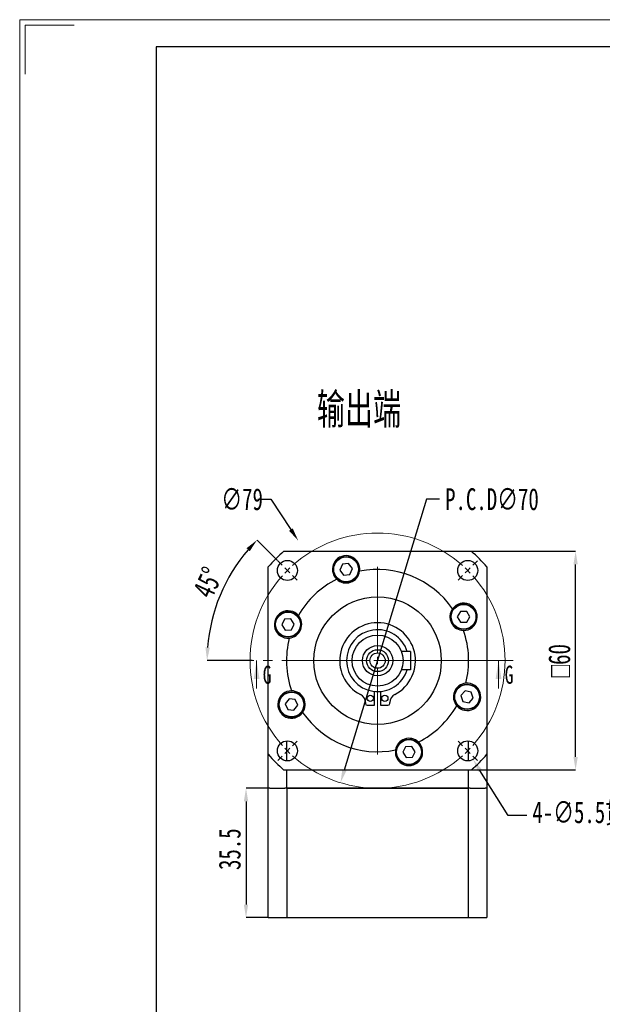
# Model space of a CAD drawing. Header units: millimetres. Extents: x 2126 to 2442, y 256 to 478.
# Tile 2 of 4: x 2128 to 2208, y 343 to 478. Entities that reach past the tile are written whole.
import ezdxf

# ---------------------------------------------------------------- set-up
doc = ezdxf.new("R2010")
doc.units = ezdxf.units.MM
doc.linetypes.add('CENTER2', pattern=[28.575, 19.05, -3.175, 3.175, -3.175])
doc.linetypes.add('PHANTOM', pattern=[12.7, 6.35, -1.27, 1.27, -1.27, 1.27, -1.27])
doc.layers.add('3中心线层', color=1, linetype='CENTER2')
for name, color, linetype, lineweight in [('SLD-0', 7, 'Continuous', 18), ('图框_外框线', 7, 'Continuous', 18), ('尺寸线层', 3, 'Continuous', 18)]:
    doc.layers.add(name, color=color, linetype=linetype, lineweight=lineweight)
doc.styles.add('SLDTEXTSTYLE0', font='txt', dxfattribs={"width": 0.7})
doc.styles.add('SLDTEXTSTYLE2', font='txt', dxfattribs={"width": 0.7})
doc.dimstyles.new('SLDDIMSTYLE0', dxfattribs={"dimtxt": 3, "dimasz": 1.8, "dimexe": 0, "dimexo": 0.0625, "dimgap": 0.75, "dimtad": 0, "dimtih": 1, "dimtoh": 1, "dimlfac": 2, "dimrnd": 1e-09, "dimzin": 12, "dimdsep": 46, "dimtxsty": 'SLDTEXTSTYLE2', "dimsah": 1, "dimcen": 0, "dimadec": 0, "dimazin": 3, "dimtfac": 1, "dimtofl": 0, "dimtmove": 0, "dimatfit": 3, "dimfxl": 1, "dimfrac": 2, "dimtolj": 1, "dimtzin": 12, "dimarcsym": 0})
doc.dimstyles.new('SLDDIMSTYLE1', dxfattribs={"dimtxt": 3, "dimasz": 1.8, "dimexe": 0, "dimexo": 0.0625, "dimgap": 0.75, "dimtad": 1, "dimdec": 4, "dimlfac": 2, "dimzin": 12, "dimdsep": 46, "dimtxsty": 'SLDTEXTSTYLE2', "dimsah": 1, "dimcen": 0.09, "dimazin": 3, "dimtfac": 1, "dimtofl": 0, "dimtmove": 0, "dimatfit": 3, "dimfxl": 1, "dimfrac": 2, "dimtolj": 1, "dimtzin": 12, "dimarcsym": 0})
doc.dimstyles.new('SLDDIMSTYLE2', dxfattribs={"dimtxt": 3, "dimasz": 1.8, "dimexe": 0, "dimexo": 0.0625, "dimgap": 0.75, "dimtad": 1, "dimlfac": 2, "dimrnd": 1e-09, "dimzin": 12, "dimdsep": 46, "dimtxsty": 'SLDTEXTSTYLE2', "dimsah": 1, "dimcen": 0.09, "dimadec": 0, "dimazin": 3, "dimtfac": 1, "dimtofl": 0, "dimtmove": 0, "dimatfit": 3, "dimfxl": 1, "dimfrac": 2, "dimtolj": 1, "dimtzin": 12, "dimarcsym": 0})
doc.dimstyles.new('SLDDIMSTYLE3', dxfattribs={"dimtxt": 3, "dimasz": 1.8, "dimexe": 0, "dimexo": 0.0625, "dimgap": 0.75, "dimtad": 0, "dimtih": 1, "dimtoh": 1, "dimlfac": 2, "dimrnd": 1e-09, "dimzin": 12, "dimdsep": 46, "dimtxsty": 'SLDTEXTSTYLE2', "dimsah": 1, "dimcen": 0, "dimadec": 0, "dimazin": 3, "dimtfac": 1, "dimtofl": 0, "dimtmove": 0, "dimatfit": 3, "dimfxl": 1, "dimfrac": 2, "dimtolj": 1, "dimtzin": 12, "dimarcsym": 0})
doc.dimstyles.new('SLDDIMSTYLE4', dxfattribs={"dimtxt": 3, "dimasz": 1.8, "dimexe": 0, "dimexo": 0.0625, "dimgap": 0.75, "dimtad": 0, "dimtih": 1, "dimtoh": 1, "dimlfac": 2, "dimrnd": 1e-09, "dimzin": 12, "dimdsep": 46, "dimtxsty": 'SLDTEXTSTYLE2', "dimsah": 1, "dimcen": 0, "dimadec": 0, "dimazin": 3, "dimtfac": 1, "dimtofl": 0, "dimtmove": 0, "dimatfit": 3, "dimfxl": 1, "dimfrac": 2, "dimtolj": 1, "dimtzin": 12, "dimarcsym": 0})

# ---------------------------------------------------------------- blocks, each defined once
blk = doc.blocks.new('*D89')
at = {"layer": 'Defpoints', "color": 0}
for p in [(2165.84, 406.91), (2187.63, 373.97)]:
    blk.add_point(p, dxfattribs=at)
at = {"layer": '尺寸线层', "color": 0, "lineweight": -2}
for p, q in [((2160.28, 412.59), (2162.08, 412.59)), ((2162.08, 412.59), (2164.84, 408.41))]:
    blk.add_line(p, q, dxfattribs=at)
at = {"layer": '尺寸线层', "color": 0}
blk.add_solid([(2164.59, 408.25), (2165.09, 408.58), (2165.84, 406.91)], dxfattribs=at)
at = {"layer": '尺寸线层', "color": 0, "insert": (2155.29, 414.09), "char_height": 3, "attachment_point": 1, "style": 'SLDTEXTSTYLE2'}
blk.add_mtext('\\A1;∅79', dxfattribs=at)
blk = doc.blocks.new('*D90')
at = {"layer": 'Defpoints', "color": 0}
for p in [(2163.03, 404.14), (2165.68, 401.49), (2154.14, 396.49), (2159.57, 390.44), (2193.1, 390.44)]:
    blk.add_point(p, dxfattribs=at)
at = {"layer": '尺寸线层', "color": 0, "lineweight": -2}
for p, q in [((2162.99, 404.18), (2160.19, 406.98)), ((2159.51, 390.44), (2153.34, 390.44))]:
    blk.add_line(p, q, dxfattribs=at)
blk.add_arc((2176.73, 390.44), 23.39, 139.4108, 175.5892, dxfattribs=at)
at = {"layer": '尺寸线层', "color": 0}
for points in [[(2159.19, 405.45), (2158.75, 405.86), (2160.19, 406.98)], [(2153.11, 392.25), (2153.71, 392.23), (2153.34, 390.44)]]:
    blk.add_solid(points, dxfattribs=at)
at = {"layer": '尺寸线层', "color": 0, "insert": (2151.26, 400.02), "char_height": 3, "attachment_point": 1, "rotation": 65.1765, "style": 'SLDTEXTSTYLE2'}
blk.add_mtext('\\A1;45%%d', dxfattribs=at)
blk = doc.blocks.new('*D91')
at = {"layer": 'Defpoints', "color": 0}
for p in [(2189.58, 405.44), (2203.91, 405.44), (2189.58, 375.44)]:
    blk.add_point(p, dxfattribs=at)
at = {"layer": '尺寸线层', "color": 0, "lineweight": -2}
for p, q in [((2189.64, 405.44), (2203.91, 405.44)), ((2203.91, 377.24), (2203.91, 403.64)), ((2189.64, 375.44), (2203.91, 375.44))]:
    blk.add_line(p, q, dxfattribs=at)
at = {"layer": '尺寸线层', "color": 0}
for points in [[(2204.21, 403.64), (2203.61, 403.64), (2203.91, 405.44)], [(2203.61, 377.24), (2204.21, 377.24), (2203.91, 375.44)]]:
    blk.add_solid(points, dxfattribs=at)
at = {"layer": '尺寸线层', "color": 0, "insert": (2200.16, 390.44), "char_height": 3, "attachment_point": 2, "rotation": 90, "style": 'SLDTEXTSTYLE2'}
blk.add_mtext('\\A1;{\\fGDT;o}60', dxfattribs=at)
blk = doc.blocks.new('*D92')
at = {"layer": 'Defpoints', "color": 0}
for p in [(2161.73, 372.94), (2158.68, 355.19), (2161.73, 355.19)]:
    blk.add_point(p, dxfattribs=at)
at = {"layer": '尺寸线层', "color": 0, "lineweight": -2}
for p, q in [((2161.67, 372.94), (2158.68, 372.94)), ((2158.68, 371.14), (2158.68, 356.99)), ((2161.67, 355.19), (2158.68, 355.19))]:
    blk.add_line(p, q, dxfattribs=at)
at = {"layer": '尺寸线层', "color": 0}
for points in [[(2158.98, 371.14), (2158.38, 371.14), (2158.68, 372.94)], [(2158.38, 356.99), (2158.98, 356.99), (2158.68, 355.19)]]:
    blk.add_solid(points, dxfattribs=at)
at = {"layer": '尺寸线层', "color": 0, "insert": (2154.93, 364.58), "char_height": 3, "attachment_point": 2, "rotation": 90, "style": 'SLDTEXTSTYLE2'}
blk.add_mtext('\\A1;35.5', dxfattribs=at)
blk = doc.blocks.new('*D93')
at = {"layer": 'Defpoints', "color": 0}
for p in [(2181.81, 407.19), (2171.65, 373.69)]:
    blk.add_point(p, dxfattribs=at)
at = {"layer": '尺寸线层', "color": 0, "lineweight": -2}
for p, q in [((2183.45, 412.59), (2172.17, 375.42)), ((2185.25, 412.59), (2183.45, 412.59))]:
    blk.add_line(p, q, dxfattribs=at)
at = {"layer": '尺寸线层', "color": 0}
blk.add_solid([(2171.89, 375.5), (2172.46, 375.33), (2171.65, 373.69)], dxfattribs=at)
at = {"layer": '尺寸线层', "color": 0, "insert": (2186, 414.09), "char_height": 3, "attachment_point": 1, "style": 'SLDTEXTSTYLE2'}
blk.add_mtext('\\A1;P.C.D∅70', dxfattribs=at)
blk = doc.blocks.new('*D94')
at = {"layer": 'Defpoints', "color": 0}
for p in [(2188.38, 379.23), (2189.83, 376.9)]:
    blk.add_point(p, dxfattribs=at)
at = {"layer": '尺寸线层', "color": 0, "lineweight": -2}
for p, q in [((2194.64, 369.18), (2190.78, 375.37)), ((2197.22, 369.18), (2194.64, 369.18))]:
    blk.add_line(p, q, dxfattribs=at)
at = {"layer": '尺寸线层', "color": 0}
blk.add_solid([(2191.04, 375.53), (2190.53, 375.21), (2189.83, 376.9)], dxfattribs=at)
at = {"layer": '尺寸线层', "color": 0, "insert": (2197.97, 371.15), "char_height": 3, "attachment_point": 1, "style": 'SLDTEXTSTYLE2'}
blk.add_mtext('\\A1;4-∅5.5贯穿', dxfattribs=at)
blk = doc.blocks.new('SW_CENTERMARKSYMBOL_3')
at = {"layer": 'SLD-0', "color": 0}
for p, q in [((0, 1), (0, 12.87)), ((-1, 0), (-12.87, 0)), ((0, 0), (-0.5, 0)), ((0, 0), (0, 0.5)), ((0, 0), (0, -0.5)), ((0, 0), (0.5, 0)), ((1, 0), (12.87, 0)), ((0, -1), (0, -12.87))]:
    blk.add_line(p, q, dxfattribs=at)
blk = doc.blocks.new('SW_CENTERMARKSYMBOL_4')
at = {"layer": 'SLD-0', "color": 0}
for p, q in [((-0.71, 0.71), (-1.33, 1.33)), ((0, 0), (-0.35, 0.35)), ((0, 0), (0.35, -0.35)), ((12.37, -11.37), (12.37, 0.5)), ((24.75, 0), (24.4, -0.35)), ((24.75, 0), (25.1, 0.35)), ((25.46, 0.71), (26.07, 1.33)), ((0.71, -0.71), (1.33, -1.33)), ((24.04, -0.71), (23.42, -1.33)), ((12.37, -12.37), (12.37, -11.87)), ((11.37, -12.37), (-0.5, -12.37)), ((12.37, -12.37), (11.87, -12.37)), ((12.37, -12.37), (12.37, -12.87)), ((12.37, -12.37), (12.87, -12.37)), ((12.37, -13.37), (12.37, -25.25)), ((13.37, -12.37), (25.25, -12.37)), ((0.71, -24.04), (1.33, -23.42)), ((24.04, -24.04), (23.42, -23.42)), ((-0.71, -25.46), (-1.33, -26.07)), ((0, -24.75), (-0.35, -25.1)), ((0, -24.75), (0.35, -24.4)), ((24.75, -24.75), (24.4, -24.4)), ((24.75, -24.75), (25.1, -25.1)), ((25.46, -25.46), (26.07, -26.07))]:
    blk.add_line(p, q, dxfattribs=at)
for start, end in [(48.274, 131.726), (135, 136.637), (133.363, 135), (45, 46.637), (43.363, 45), (138.274, 221.726), (318.274, 41.726), (223.363, 225), (225, 226.637), (228.274, 311.726), (313.363, 315), (315, 316.637)]:
    blk.add_arc((12.37, -12.37), 17.5, start, end, dxfattribs=at)

msp = doc.modelspace()

# ---------------------------------------------------------------- linework, layer by layer
at = {"color": 7, "linetype": 'Continuous', "lineweight": 25}
for p, q in [((2163.884054, 405.43986), (2189.579384, 405.43986)), ((2161.731719, 377.592195), (2161.731719, 403.287525)), ((2171.904873, 403.65817), (2171.563686, 402.868746)), ((2171.563686, 402.868746), (2172.076754, 402.178556)), ((2172.759128, 403.757406), (2171.904873, 403.65817)), ((2173.272196, 403.067218), (2172.759128, 403.757406)), ((2172.93101, 402.277792), (2173.272196, 403.067218)), ((2191.731719, 403.287525), (2191.731719, 377.592195)), ((2172.076754, 402.178556), (2172.93101, 402.277792)), ((2188.107555, 397.200016), (2187.677555, 396.455235)), ((2188.967555, 397.200016), (2188.107555, 397.200016)), ((2189.397555, 396.455235), (2188.967555, 397.200016)), ((2163.980467, 396.126158), (2163.587572, 395.361153)), ((2164.839429, 396.168403), (2163.980467, 396.126158)), ((2165.305495, 395.445642), (2164.839429, 396.168403)), ((2187.677555, 396.455235), (2188.107555, 395.710453)), ((2188.967555, 395.710453), (2189.397555, 396.455235)), ((2163.587572, 395.361153), (2164.053637, 394.638392)), ((2164.053637, 394.638392), (2164.912599, 394.680637)), ((2164.912599, 394.680637), (2165.305495, 395.445642)), ((2188.107555, 395.710453), (2188.967555, 395.710453)), ((2181.231719, 391.68986), (2180.000893, 391.68986)), ((2181.231719, 391.68986), (2181.231719, 389.18986)), ((2181.231719, 389.18986), (2180.000893, 389.18986)), ((2188.738735, 386.290093), (2188.173075, 385.642306)), ((2189.582565, 386.12411), (2188.738735, 386.290093)), ((2164.588149, 385.215394), (2164.072069, 384.527454)), ((2165.441962, 385.112426), (2164.588149, 385.215394)), ((2165.779696, 384.321518), (2165.441962, 385.112426)), ((2176.306719, 384.311163), (2176.306719, 386.211164)), ((2177.156719, 386.211164), (2177.156719, 384.311163)), ((2188.173075, 385.642306), (2188.451245, 384.828536)), ((2189.295075, 384.662553), (2189.860736, 385.31034)), ((2189.860736, 385.31034), (2189.582565, 386.12411)), ((2164.072069, 384.527454), (2164.409803, 383.736546)), ((2164.409803, 383.736546), (2165.263617, 383.633578)), ((2165.263617, 383.633578), (2165.779696, 384.321518)), ((2175.056719, 384.691219), (2175.056719, 384.561164)), ((2175.306719, 384.311163), (2176.306719, 384.311163)), ((2177.156719, 384.311163), (2178.156719, 384.311163)), ((2178.406719, 384.561164), (2178.406719, 384.691219)), ((2188.451245, 384.828536), (2189.295075, 384.662553)), ((2164.231719, 379.43474), (2164.231719, 376.696243)), ((2180.583096, 378.63685), (2180.186332, 377.873843)), ((2181.442261, 378.674745), (2180.583096, 378.63685)), ((2181.904662, 377.949634), (2181.442261, 378.674745)), ((2189.231719, 376.696243), (2189.231719, 379.43474)), ((2161.731719, 372.93986), (2161.731719, 377.592195)), ((2180.186332, 377.873843), (2180.648733, 377.148733)), ((2180.648733, 377.148733), (2181.507898, 377.186629)), ((2181.507898, 377.186629), (2181.904662, 377.949634)), ((2191.731719, 377.592195), (2191.731719, 372.93986)), ((2189.579384, 375.439861), (2163.884054, 375.439861)), ((2164.231719, 375.439861), (2164.231719, 372.93986)), ((2189.231719, 372.93986), (2189.231719, 375.439861)), ((2161.950943, 372.93986), (2161.731719, 372.93986)), ((2161.731719, 355.18986), (2161.731719, 372.93986)), ((2161.950943, 372.93986), (2164.012496, 372.93986)), ((2164.231719, 372.93986), (2164.012496, 372.93986)), ((2189.231719, 372.93986), (2164.231719, 372.93986)), ((2164.271784, 372.93986), (2164.271784, 355.18986)), ((2164.271784, 372.93986), (2189.191655, 372.93986)), ((2189.191655, 355.18986), (2189.191655, 372.93986)), ((2189.450942, 372.93986), (2189.231719, 372.93986)), ((2189.450942, 372.93986), (2191.512496, 372.93986)), ((2191.731719, 372.93986), (2191.512496, 372.93986)), ((2191.731719, 372.93986), (2191.731719, 355.18986)), ((2161.731719, 355.18986), (2164.271784, 355.18986)), ((2164.271784, 355.18986), (2189.191655, 355.18986)), ((2189.191655, 355.18986), (2191.731719, 355.18986))]:
    msp.add_line(p, q, dxfattribs=at)
at = {"color": 7, "linetype": 'Continuous', "lineweight": 18}
for p, q in [((2160.131719, 386.63986), (2160.131719, 390.43986)), ((2193.331719, 386.63986), (2193.331719, 390.43986))]:
    msp.add_line(p, q, dxfattribs=at)
at = {"color": 7, "linetype": 'Continuous', "lineweight": 25}
for centre, radius in [((2164.35735, 402.814229), 1.375), ((2172.417941, 402.967981), 1.75), ((2172.417941, 402.967981), 1.7), ((2189.106088, 402.814229), 1.375), ((2176.731719, 390.43986), 8.75), ((2164.446533, 395.403398), 1.75), ((2164.446533, 395.403398), 1.7), ((2188.537556, 396.455234), 1.75), ((2188.537556, 396.455234), 1.7), ((2176.731719, 390.43986), 3.5), ((2176.731719, 390.43986), 2.07735), ((2176.731719, 390.43986), 1.5), ((2176.731719, 390.43986), 1.05), ((2189.016905, 385.476323), 1.75), ((2189.016905, 385.476323), 1.7), ((2164.925883, 384.424486), 1.75), ((2164.925883, 384.424486), 1.7), ((2175.731719, 385.261164), 0.425), ((2177.731719, 385.261164), 0.425), ((2181.045497, 377.911739), 1.75), ((2181.045497, 377.911739), 1.7), ((2164.35735, 378.065492), 1.375), ((2189.106088, 378.065492), 1.375)]:
    msp.add_circle(centre, radius, dxfattribs=at)
for centre, radius, start, end in [((2176.731719, 390.43986), 19.75, 130.58041866, 139.41958134), ((2176.731719, 390.43986), 19.75, 40.58041866, 49.41958134), ((2172.417941, 402.967981), 1.875, 351.64941185, 226.35058815), ((2172.417941, 402.967981), 1.875, 226.35058815, 351.64941185), ((2176.731719, 390.43986), 12.5, 34.65638526, 101.34361474), ((2176.731719, 390.43986), 12.5, 116.65638526, 150.34361474), ((2164.446533, 395.403398), 1.875, 40.64941185, 275.35058815), ((2188.537556, 396.455234), 1.875, 144.35058815, 269.64941185), ((2188.537556, 396.455234), 1.875, 269.64941185, 144.35058815), ((2164.446533, 395.403398), 1.875, 275.35058815, 40.64941185), ((2176.731719, 390.43986), 5.2, 296.96771554, 243.03228446), ((2176.731719, 390.43986), 4.25, 17.10463518, 342.89536482), ((2176.731719, 390.43986), 12.5, 345.65638526, 19.34361474), ((2176.731719, 390.43986), 12.5, 165.65638526, 199.34361474), ((2164.925883, 384.424486), 1.875, 89.64941185, 324.35058815), ((2164.925883, 384.424486), 1.875, 324.35058815, 89.64941185), ((2189.016905, 385.476323), 1.875, 95.35058815, 220.64941185), ((2189.016905, 385.476323), 1.875, 220.64941185, 95.35058815), ((2173.806719, 384.691219), 1.25, 0, 63.03228446), ((2179.656719, 384.691219), 1.25, 116.96771554, 180), ((2175.306719, 384.561164), 0.25, 180, 270), ((2178.156719, 384.561164), 0.25, 270, 0), ((2176.731719, 390.43986), 12.5, 296.65638526, 330.34361474), ((2176.731719, 390.43986), 12.5, 214.65638526, 281.34361474), ((2181.045497, 377.911739), 1.875, 46.35058815, 171.64941185), ((2181.045497, 377.911739), 1.875, 171.64941185, 46.35058815), ((2176.731719, 390.43986), 19.75, 220.58041866, 229.41958134), ((2176.731719, 390.43986), 19.75, 310.58041866, 319.41958134)]:
    msp.add_arc(centre, radius, start, end, dxfattribs=at)
at = {"color": 7, "linetype": 'Continuous', "lineweight": 18}
for points in [[(2160.131719, 390.43986), (2159.731719, 387.93986), (2160.531719, 387.93986)], [(2193.331719, 390.43986), (2192.931719, 387.93986), (2193.731719, 387.93986)]]:
    msp.add_solid(points, dxfattribs=at)
at = {"layer": '3中心线层', "linetype": 'PHANTOM', "lineweight": 18}
msp.add_line((2195.331719, 390.43986), (2158.131719, 390.43986), dxfattribs=at)
at = {"layer": '图框_外框线', "color": 3}
msp.add_lwpolyline([(2127.622756, 255.868425), (2442.257986, 255.868425), (2442.257986, 478.36048), (2127.622756, 478.36048)], close=True, dxfattribs=at)
msp.add_lwpolyline([(2128.371888, 470.869165), (2128.371888, 477.611349), (2135.114071, 477.611349)], dxfattribs=at)
at = {"layer": '图框_外框线', "color": 3, "lineweight": 25}
msp.add_lwpolyline([(2146.351044, 259.614082), (2438.512329, 259.614082), (2438.512329, 474.614823), (2146.351044, 474.614823)], close=True, dxfattribs=at)

# ---------------------------------------------------------------- block references
at = {"layer": '3中心线层'}
msp.add_blockref('SW_CENTERMARKSYMBOL_4', (2164.35735, 402.814229), dxfattribs=at)
at = {"layer": 'SLD-0'}
msp.add_blockref('SW_CENTERMARKSYMBOL_3', (2176.731719, 390.43986), dxfattribs=at)

# ---------------------------------------------------------------- texts
at = {"color": 7, "linetype": 'Continuous', "char_height": 2.5, "attachment_point": 1, "style": 'SLDTEXTSTYLE2'}
for insert in [(2160.977929, 389.760633), (2194.177929, 389.760633)]:
    msp.add_mtext('G', dxfattribs=dict(at, insert=insert))
at = {"layer": 'SLD-0', "insert": (2168.401061, 427.084668), "char_height": 4.2333333, "attachment_point": 1, "style": 'SLDTEXTSTYLE0'}
msp.add_mtext('输出端', dxfattribs=at)

# ---------------------------------------------------------------- dimensions: what is measured, and where the dimension line sits
at = {"layer": '尺寸线层'}
dim = msp.add_diameter_dim_2p(p1=(2187.628079, 373.967707), p2=(2165.835359, 406.912014), dimstyle='SLDDIMSTYLE0', dxfattribs=at)
dim.commit()
dim.dimension.update_dxf_attribs({"geometry": '*D89', "text_midpoint": (2157.408561, 412.585973), "dimtype": 163})
for p1, p2, text, dimstyle, picture, middle in [((2181.81159, 407.18635), (2171.651848, 373.693371), 'P.C.D<>', 'SLDDIMSTYLE3', '*D93', (2191.894761, 412.585973)), ((2188.379387, 379.232767), (2189.832789, 376.898216), '4-<>贯穿', 'SLDDIMSTYLE4', '*D94', (2205.306005, 369.181859))]:
    dim = msp.add_diameter_dim_2p(p1=p1, p2=p2, text=text, dimstyle=dimstyle, dxfattribs=at)
    dim.commit()
    dim.dimension.update_dxf_attribs({"geometry": picture, "text_midpoint": middle, "dimtype": 163})
dim = msp.add_angular_dim_2l(base=(2154.141221, 396.492966), line1=((2193.100276, 390.43986), (2159.574344, 390.43986)), line2=((2163.031525, 404.140054), (2165.683176, 401.488404)), dimstyle='SLDDIMSTYLE1', dxfattribs=at)
dim.commit()
dim.dimension.update_dxf_attribs({"geometry": '*D90', "text_midpoint": (2155.505188, 400.258469), "dimtype": 162})
dim = msp.add_linear_dim(base=(2203.913739, 405.43986), p1=(2189.579384, 375.43986), p2=(2189.579384, 405.43986), angle=90, text='{\\fGDT;o}<>', dimstyle='SLDDIMSTYLE2', dxfattribs=at)
dim.commit()
dim.dimension.update_dxf_attribs({"geometry": '*D91', "text_midpoint": (2203.913739, 390.43986), "dimtype": 160})
dim = msp.add_linear_dim(base=(2158.683948, 355.18986), p1=(2161.731719, 372.93986), p2=(2161.731719, 355.18986), angle=90, dimstyle='SLDDIMSTYLE2', dxfattribs=at)
dim.commit()
dim.dimension.update_dxf_attribs({"geometry": '*D92', "text_midpoint": (2158.683948, 364.579165), "dimtype": 160})

doc.saveas('drawing.dxf')
